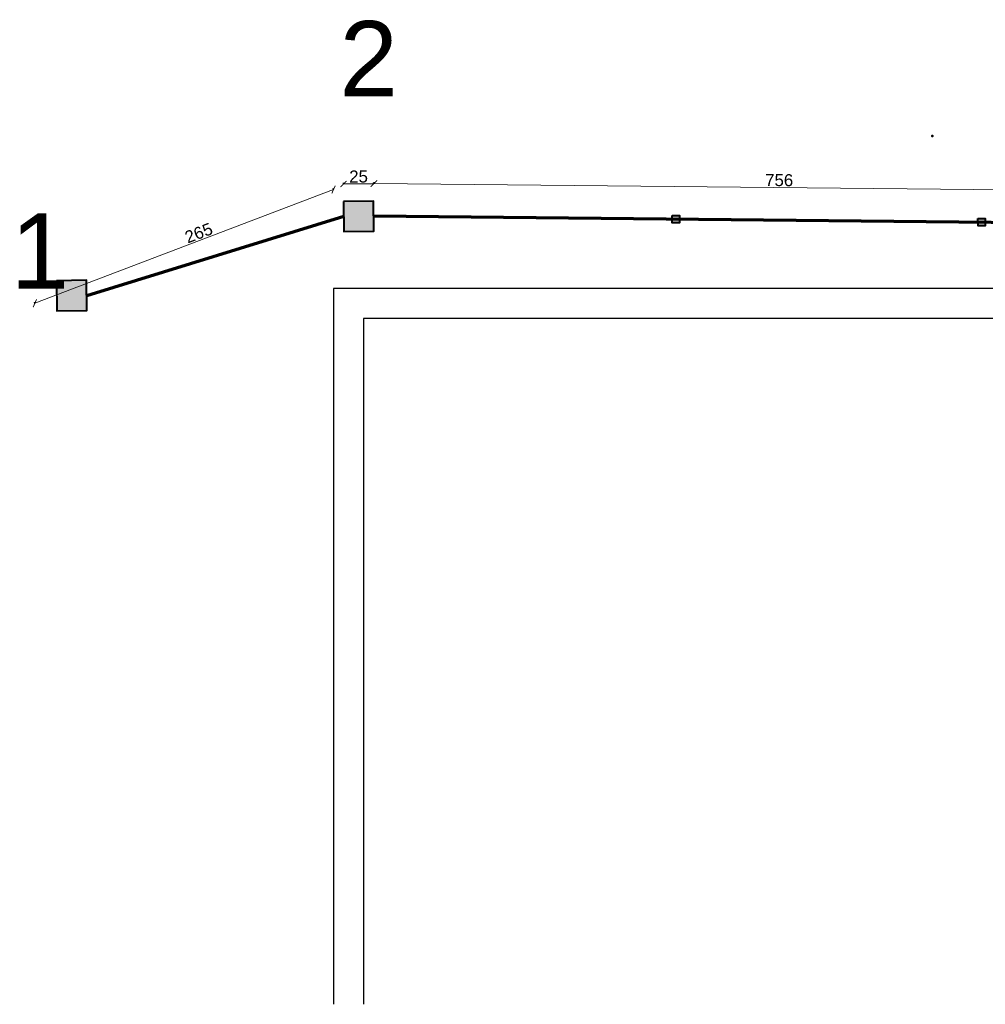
# Model space of a CAD drawing. Header units: millimetres. Extents: x 6567289036 to 6568990308, y 5976640423 to 5977332400.
# Tile 125 of 216: x 6568227912 to 6568235932, y 5976798812 to 5976806989. Entities that reach past the tile are written whole.
import ezdxf

# ---------------------------------------------------------------- set-up
doc = ezdxf.new("R2010")
doc.units = ezdxf.units.MM
doc.layers.add('istniejący zinwentaryzowany płot', color=130, linetype='Continuous')
for name, color, linetype, lineweight in [('PZT_Opis', 7, 'Continuous', 9), ('ZAGOSPODAROWANIE_ OGRODZENIE', 220, 'Continuous', 50), ('zagospodarowanie_ wymiary', 160, 'Continuous', 13)]:
    doc.layers.add(name, color=color, linetype=linetype, lineweight=lineweight)
doc.styles.add('Arial', font='arial.ttf', dxfattribs={"height": 324.565868})
doc.styles.get("Standard").update_dxf_attribs({"font": 'arial.ttf'})
doc.dimstyles.new('Copy of pzt100', dxfattribs={"dimtxt": 100, "dimasz": 50, "dimexe": 10, "dimexo": 5, "dimgap": 10, "dimtad": 1, "dimdec": 0, "dimlfac": 0.1, "dimzin": 12, "dimtxsty": 'Standard', "dimblk": 'ARCHTICK', "dimcen": 2.5, "dimclrd": 256, "dimclre": 256, "dimclrt": 256, "dimadec": 3, "dimazin": 0, "dimtfac": 1, "dimtdec": 0, "dimtix": 1, "dimtmove": 0, "dimatfit": 3, "dimfxl": 0, "dimtolj": 1, "dimlwd": -1, "dimarcsym": 0})

# ---------------------------------------------------------------- blocks, each defined once
blk = doc.blocks.new('A$C2B223EA4')
at = {"layer": 'istniejący zinwentaryzowany płot', "color": 0}
for points in [[(8560, 5945.5), (0, 5945.5), (0, 0)], [(7807.1, 5695.5), (250, 5695.5), (250, 0)]]:
    blk.add_lwpolyline(points, dxfattribs=at)
blk = doc.blocks.new('A$C35ED537B')
h = blk.add_hatch(color=256)
h.dxf.hatch_style = 1
h.paths.add_polyline_path([(597.5, 539.7), (347.5, 536.8), (350.3, 286.9), (600.3, 289.7)])
h.paths.add_polyline_path([(2981.4, 1197.8), (2731.4, 1195), (2734.2, 945), (2984.2, 947.8)])
h.paths.add_polyline_path([(10795.4, 1122.6), (10545.5, 1126.9), (10541.1, 876.9), (10791.1, 872.6)])
h.paths.add_polyline_path([(23686.1, 733.9), (23436.1, 733.9), (23436.1, 483.9), (23686.1, 483.9)])
h.paths.add_polyline_path([(49299.8, 733.9), (49049.8, 733.9), (49049.8, 483.9), (49299.8, 483.9)])
h = blk.add_hatch(color=256)
h.dxf.hatch_style = 1
h.paths.add_polyline_path([(5521.2, 1078), (5461.2, 1077.3), (5461.6, 1047.3), (5521.6, 1046.7)])
h.paths.add_polyline_path([(5521.6, 1046.7), (5461.6, 1047.3), (5461.9, 1017.3), (5521.9, 1018)])
h.paths.add_polyline_path([(8061.5, 1020.6), (8001.5, 1021.2), (8001.8, 991.9), (8061.8, 992.6)])
h.paths.add_polyline_path([(8061.1, 1052.6), (8001.1, 1051.9), (8001.5, 1021.2), (8061.5, 1020.6)])
h.paths.add_polyline_path([(13332.5, 947.3), (13272.5, 948.2), (13272.1, 918.1), (13332, 916.3)])
h.paths.add_polyline_path([(13332, 916.3), (13272.1, 918.1), (13271.6, 888.2), (13331.6, 887.3)])
h.paths.add_polyline_path([(15870.9, 839), (15810.9, 840.9), (15810.4, 812), (15870.4, 811.1)])
h.paths.add_polyline_path([(15871.4, 871.1), (15811.4, 872), (15810.9, 840.9), (15870.9, 839)])
h.paths.add_polyline_path([(18409.7, 761.8), (18349.7, 763.6), (18349.3, 735.8), (18409.3, 734.9)])
h.paths.add_polyline_path([(18410.3, 794.9), (18350.3, 795.8), (18349.7, 763.6), (18409.7, 761.8)])
h.paths.add_polyline_path([(20948.6, 684.6), (20888.6, 686.4), (20888.2, 659.6), (20948.2, 658.7)])
h.paths.add_polyline_path([(20949.1, 718.7), (20889.1, 719.6), (20888.6, 686.4), (20948.6, 684.6)])
h.paths.add_polyline_path([(26225.7, 608.9), (26165.7, 608.9), (26166.1, 575.3), (26226.1, 576)])
h.paths.add_polyline_path([(26225.4, 636), (26165.4, 635.3), (26165.7, 608.9), (26225.7, 608.9)])
h.paths.add_polyline_path([(28765.7, 608.9), (28705.7, 608.9), (28706.1, 574.8), (28766.1, 575.5)])
h.paths.add_polyline_path([(28765.4, 635.5), (28705.4, 634.8), (28705.7, 608.9), (28765.7, 608.9)])
h.paths.add_polyline_path([(31305.7, 608.9), (31245.7, 608.9), (31246.1, 574.4), (31306.1, 575)])
h.paths.add_polyline_path([(31305.4, 635), (31245.4, 634.4), (31245.7, 608.9), (31305.7, 608.9)])
h.paths.add_polyline_path([(33845.7, 608.9), (33785.7, 608.9), (33786.1, 573.9), (33846.1, 574.6)])
h.paths.add_polyline_path([(33845.4, 634.6), (33785.4, 633.9), (33785.7, 608.9), (33845.7, 608.9)])
h.paths.add_polyline_path([(36385.7, 608.9), (36325.7, 608.9), (36326.1, 573.4), (36386.1, 574.1)])
h.paths.add_polyline_path([(36385.4, 634.1), (36325.4, 633.4), (36325.7, 608.9), (36385.7, 608.9)])
h.paths.add_polyline_path([(38925.7, 608.9), (38865.7, 608.9), (38866.1, 573), (38926.1, 573.6)])
h.paths.add_polyline_path([(38925.4, 633.6), (38865.4, 632.9), (38865.7, 608.9), (38925.7, 608.9)])
h.paths.add_polyline_path([(41465.7, 608.9), (41405.6, 608.9), (41406.1, 572.5), (41466.1, 573.2)])
h.paths.add_polyline_path([(41465.4, 633.1), (41405.4, 632.5), (41405.6, 608.9), (41465.7, 608.9)])
h.paths.add_polyline_path([(44005.6, 608.9), (43945.6, 608.9), (43946.1, 572), (44006.1, 572.7)])
h.paths.add_polyline_path([(44005.4, 632.7), (43945.4, 632), (43945.6, 608.9), (44005.6, 608.9)])
h.paths.add_polyline_path([(46545.6, 608.9), (46485.6, 608.9), (46486.1, 571.5), (46546.1, 572.2)])
h.paths.add_polyline_path([(46545.4, 632.2), (46485.4, 631.5), (46485.6, 608.9), (46545.6, 608.9)])
at = {"lineweight": 40}
for points in [[(2731.4, 1195), (2734.2, 945), (2984.2, 947.8), (2981.4, 1197.8), (2731.4, 1195)], [(347.5, 536.8), (350.3, 286.9), (600.3, 289.7), (597.5, 539.7), (347.5, 536.8)]]:
    blk.add_lwpolyline(points, dxfattribs=at)
for points in [[(2984.2, 947.8), (2981.4, 1197.8), (2731.4, 1195), (2734.2, 945), (2984.2, 947.8)], [(600.3, 289.7), (597.5, 539.7), (347.5, 536.8), (350.3, 286.9), (600.3, 289.7)]]:
    blk.add_lwpolyline(points)
at = {"lineweight": 70}
for points in [[(598.9, 414.7), (2732.8, 1072.8)], [(10543.2, 995.1), (2981.4, 1072.8)]]:
    blk.add_lwpolyline(points, dxfattribs=at)
at = {"lineweight": 40}
for points in [[(5461.2, 1077.3), (5521.2, 1078), (5521.9, 1018), (5461.9, 1017.3)], [(8001.1, 1051.9), (8061.1, 1052.6), (8061.8, 992.6), (8001.8, 991.9)]]:
    blk.add_lwpolyline(points, close=True, dxfattribs=at)
blk = doc.blocks.new('_ARCHTICK')
at = {"color": 0, "linetype": 'ByBlock', "const_width": 0.15}
blk.add_lwpolyline([(-0.5, -0.5), (0.5, 0.5)], dxfattribs=at)
blk = doc.blocks.new('*D354')
at = {"layer": 'Defpoints', "color": 0, "lineweight": 30}
for p in [(6568230855.800834, 5976805629.733901), (6568230853.003053, 5976805357.567183), (6568238413.424324, 5976805279.848629)]:
    blk.add_point(p, dxfattribs=at)
at = {"layer": 'zagospodarowanie_ wymiary', "lineweight": -2}
for p, q in [((6568230855.790555, 5976805628.733954), (6568230855.903625, 5976805639.733373)), ((6568238416.211826, 5976805551.015401), (6568238416.324896, 5976805562.014819))]:
    blk.add_line(p, q, dxfattribs=at)
at = {"layer": 'zagospodarowanie_ wymiary'}
blk.add_line((6568238416.222105, 5976805552.015347), (6568230855.800834, 5976805629.733901), dxfattribs=at)
at = {"layer": 'zagospodarowanie_ wymiary', "xscale": 50, "yscale": 50, "zscale": 50}
for p, rotation in [((6568230855.800834, 5976805629.733901), 179.4110396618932), ((6568238416.222105, 5976805552.015347), 359.4110396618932)]:
    blk.add_blockref('_ARCHTICK', p, dxfattribs=dict(at, rotation=rotation))
at = {"layer": 'zagospodarowanie_ wymiary', "insert": (6568234220.283678, 5976805656.20869), "char_height": 100, "attachment_point": 5, "rotation": 359.4110396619}
blk.add_mtext('\\A1;756', dxfattribs=at)
blk = doc.blocks.new('*D355')
at = {"layer": 'Defpoints', "color": 0, "lineweight": 30}
for p in [(6568230601.470714, 5976805624.866916), (6568230601.577999, 5976805482.385468), (6568230851.591805, 5976805482.573723)]:
    blk.add_point(p, dxfattribs=at)
at = {"layer": 'zagospodarowanie_ wymiary', "lineweight": -2}
for p, q in [((6568230601.471467, 5976805623.866917), (6568230601.463184, 5976805634.866913)), ((6568230851.485272, 5976805624.055171), (6568230851.47699, 5976805635.055167))]:
    blk.add_line(p, q, dxfattribs=at)
at = {"layer": 'zagospodarowanie_ wymiary'}
blk.add_line((6568230851.484519, 5976805625.05517), (6568230601.470714, 5976805624.866916), dxfattribs=at)
at = {"layer": 'zagospodarowanie_ wymiary', "xscale": 50, "yscale": 50, "zscale": 50}
for p, rotation in [((6568230601.470714, 5976805624.866916), 180.0431423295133), ((6568230851.484519, 5976805625.05517), 0.04314232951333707)]:
    blk.add_blockref('_ARCHTICK', p, dxfattribs=dict(at, rotation=rotation))
at = {"layer": 'zagospodarowanie_ wymiary', "insert": (6568230726.431642, 5976805686.018325), "char_height": 100, "attachment_point": 5, "rotation": 0.0431423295}
blk.add_mtext('\\A1;25', dxfattribs=at)
blk = doc.blocks.new('*D356')
at = {"layer": 'Defpoints', "color": 0, "lineweight": 30}
for p in [(6568230602.986958, 5976805357.581688), (6568228037.625954, 5976804633.853125), (6568228121.899483, 5976804412.591557)]:
    blk.add_point(p, dxfattribs=at)
at = {"layer": 'zagospodarowanie_ wymiary'}
blk.add_line((6568230518.713428, 5976805578.843256), (6568228037.625954, 5976804633.853125), dxfattribs=at)
at = {"layer": 'zagospodarowanie_ wymiary', "lineweight": -2}
for p, q in [((6568230519.069362, 5976805577.908745), (6568230515.154086, 5976805588.188366)), ((6568228037.981888, 5976804632.918613), (6568228034.066612, 5976804643.198235))]:
    blk.add_line(p, q, dxfattribs=at)
at = {"layer": 'zagospodarowanie_ wymiary', "xscale": 50, "yscale": 50, "zscale": 50}
for p, rotation in [((6568230518.713428, 5976805578.843256), 20.85070600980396), ((6568228037.625954, 5976804633.853125), 200.850706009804)]:
    blk.add_blockref('_ARCHTICK', p, dxfattribs=dict(at, rotation=rotation))
at = {"layer": 'zagospodarowanie_ wymiary', "insert": (6568229398.824879, 5976805217.639114), "char_height": 100, "attachment_point": 5, "rotation": 20.8507060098}
blk.add_mtext('\\A1;265', dxfattribs=at)

msp = doc.modelspace()

# ---------------------------------------------------------------- linework, layer by layer
for points in [[(6568239078.25329, 5976804757.581689), (6568230518.25329, 5976804757.581689), (6568230518.25329, 5976798812.087734)], [(6568238325.312114, 5976804507.581689), (6568230768.25329, 5976804507.581689), (6568230768.25329, 5976798812.087734)]]:
    msp.add_lwpolyline(points)
at = {"layer": 'ZAGOSPODAROWANIE_ OGRODZENIE'}
msp.add_point((6568235492.250277, 5976806023.904472), dxfattribs=at)

# ---------------------------------------------------------------- block references
for name, p in [('A$C35ED537B', (6568227870.228445, 5976804284.77655)), ('A$C2B223EA4', (6568230518.25336, 5976798812.087737))]:
    msp.add_blockref(name, p)

# ---------------------------------------------------------------- texts
at = {"layer": 'PZT_Opis', "char_height": 625, "width": 21164.83606491, "attachment_point": 1, "style": 'Arial'}
for s, insert in [('\\pt2.5;2', (6568230567.966526, 5976806977.823655)), ('\\pt2.5;1', (6568227836.597687, 5976805380.953633))]:
    msp.add_mtext(s, dxfattribs=dict(at, insert=insert))

# ---------------------------------------------------------------- dimensions: what is measured, and where the dimension line sits
at = {"layer": 'zagospodarowanie_ wymiary'}
for base, p1, p2, angle, picture, middle in [((6568230601.470714, 5976805624.866916), (6568230851.591805, 5976805482.573723), (6568230601.577998, 5976805482.385468), 180.0431425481, '*D355', (6568230726.477616, 5976805624.961043)), ((6568230855.800834, 5976805629.733901), (6568238413.424324, 5976805279.84863), (6568230853.003053, 5976805357.567183), 179.4110396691, '*D354', (6568234219.656063, 5976805595.154616)), ((6568228037.625954, 5976804633.853125), (6568230602.986958, 5976805357.581688), (6568228121.899484, 5976804412.591557), 200.8507060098, '*D356', (6568229420.557256, 5976805160.580395))]:
    dim = msp.add_linear_dim(base=base, p1=p1, p2=p2, angle=angle, dimstyle='Copy of pzt100', dxfattribs=at)
    dim.commit()
    dim.dimension.update_dxf_attribs({"geometry": picture, "text_midpoint": middle, "dimtype": 161})

doc.saveas('drawing.dxf')
